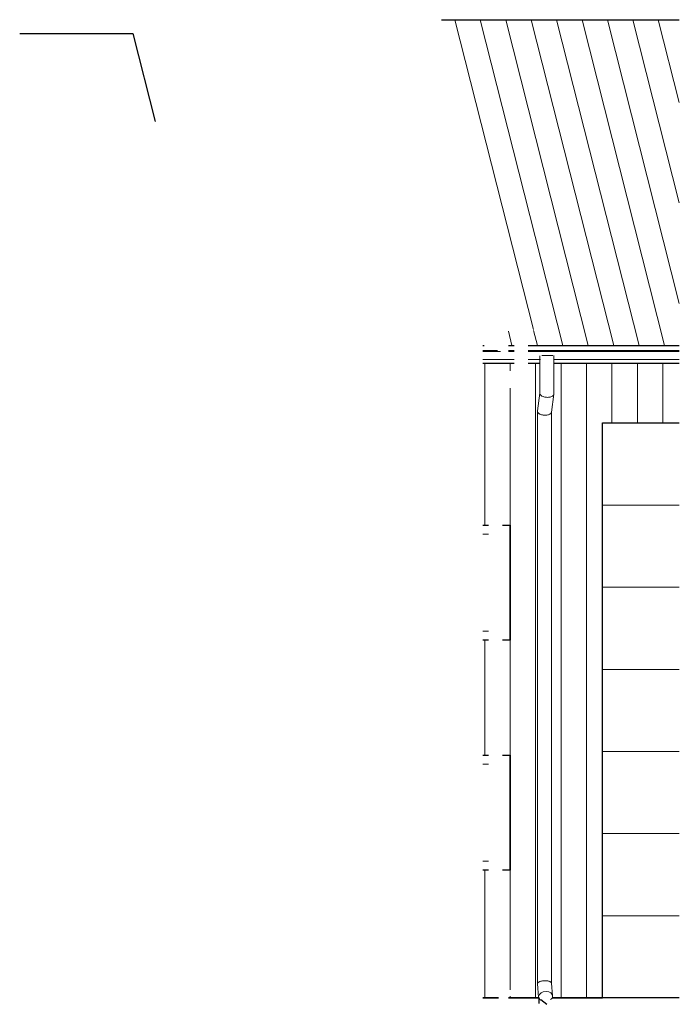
# Model space of a CAD drawing. Header units: millimetres. Extents: x 6039 to 11203, y -50 to 7656.
import ezdxf

# ---------------------------------------------------------------- set-up
doc = ezdxf.new("R2010")
doc.units = ezdxf.units.MM
for name, color, linetype, lineweight in [('A-DOOR', 31, 'Continuous', 25), ('A-FLOR', 192, 'Continuous', 25), ('A-GENM', 13, 'Continuous', 25), ('A-GLAZ', 151, 'Continuous', 25), ('A-ROOF', 132, 'Continuous', 25), ('A-ROOF-OTLN', 132, 'Continuous', 20), ('A-ROOF-PATT', 132, 'Continuous', 25), ('A-WALL', 113, 'Continuous', 25), ('A-WALL-PATT', 111, 'Continuous', 25)]:
    doc.layers.add(name, color=color, linetype=linetype, lineweight=lineweight)

# ---------------------------------------------------------------- blocks, each defined once
blk = doc.blocks.new('BRAMA_GARAŻOWA 1 - 500x450-1592995-Elewacja południowa')
at = {"layer": 'A-DOOR', "color": 7, "lineweight": 20}
for p, q in [((10600.8, 3857.1), (11203.3, 3857.1)), ((10600.8, 3214.3), (11203.3, 3214.3)), ((10600.8, 2571.4), (11203.3, 2571.4)), ((10600.8, 1928.6), (11203.3, 1928.6)), ((10600.8, 1285.7), (11203.3, 1285.7)), ((10600.8, 642.9), (11203.3, 642.9))]:
    blk.add_line(p, q, dxfattribs=at)
blk = doc.blocks.new('AR Okno 3_1 - 270x90-1598354-Elewacja południowa')
at = {"layer": 'A-GLAZ', "color": 7, "lineweight": 20}
for p, q in [((9876.1, 1000), (9876.1, 1900)), ((9664.8, 1830), (9709.8, 1830)), ((9664.8, 1070), (9709.8, 1070))]:
    blk.add_line(p, q, dxfattribs=at)
blk = doc.blocks.new('Płyta transparentna_1 - 100x200-1603509-Elewacja południowa')
at = {"layer": 'A-GLAZ', "color": 7, "lineweight": 20}
for p, q in [((6925.2, 7548.8), (6038.9, 7548.8)), ((7100, 6858.9), (6925.2, 7548.8))]:
    blk.add_line(p, q, dxfattribs=at)
blk = doc.blocks.new('Rura spustowa- ściana - 110-1655881-Elewacja południowa')
at = {"layer": 'A-GENM', "color": 7, "lineweight": 20}
for p, q in [((10110.9, 5026.2), (10110.9, 4731.9)), ((10125.7, 5029.2), (10212.4, 5029.2)), ((10220.9, 4726.4), (10220.9, 5029.2)), ((10111.1, 4733.8), (10092.3, 4593.7)), ((10202.1, 4584.5), (10220.8, 4724.5)), ((10092.2, 4591.8), (10092.2, 109.8)), ((10202.2, 114.1), (10202.2, 4586.4)), ((10092.2, 108.9), (10101.8, 6.8)), ((10211.3, 17), (10202.1, 114.9))]:
    blk.add_line(p, q, dxfattribs=at)
for start_param, end_param in [(3.009226, 3.884049), (6.150819, 9.292411), (5.446497, 6.150819)]:
    blk.add_ellipse((10156.6, 11.9), major_axis=(54.8, 5.1), ratio=0.703994, start_param=start_param, end_param=end_param, dxfattribs=at)
for points in [[(10111.2, 4729.2), (10110.9, 4730.7), (10110.9, 4732.2), (10111.1, 4733.8)], [(10092.4, 4589.1), (10092, 4591.7), (10092.2, 4594.1), (10093, 4596.5)], [(10092.4, 111.9), (10092, 110), (10092.2, 107.9), (10093, 106)]]:
    blk.add_open_spline(points, degree=3, dxfattribs=at)
for points, knots in [([(10220.7, 4729.2), (10221.1, 4726.7), (10220.8, 4721.6), (10217.2, 4715.8), (10212.6, 4711.7), (10207, 4707.9), (10198.1, 4704.1), (10185.3, 4701.2), (10171.1, 4700.2), (10156.6, 4701.2), (10142.8, 4704.1), (10132.5, 4707.9), (10125.5, 4711.7), (10121, 4714.8), (10117.2, 4718.2), (10113.2, 4722.9), (10111.6, 4726.7), (10111.2, 4729.2)], [0, 0, 0, 0, 0.083333, 0.166667, 0.208333, 0.25, 0.333333, 0.416667, 0.5, 0.583333, 0.666667, 0.75, 0.791667, 0.833333, 0.875, 0.916667, 1, 1, 1, 1]), ([(10202.2, 4586.4), (10202.2, 4584.8), (10201.5, 4580.8), (10198.5, 4575.8), (10193.9, 4571.6), (10188.3, 4567.9), (10179.4, 4564), (10166.6, 4561.1), (10152.4, 4560.2), (10137.9, 4561.1), (10124, 4564), (10113.8, 4567.9), (10106.8, 4571.6), (10102.2, 4574.8), (10098.4, 4578.1), (10094.5, 4582.9), (10092.9, 4586.6), (10092.4, 4589.1)], [0.0298801, 0.0298801, 0.0298801, 0.0298801, 0.0833333, 0.1666667, 0.2083333, 0.25, 0.3333333, 0.4166667, 0.5, 0.5833333, 0.6666667, 0.75, 0.7916667, 0.8333333, 0.875, 0.9166667, 1, 1, 1, 1]), ([(10202, 112), (10202.4, 113.9), (10202, 117.9), (10198.5, 122.5), (10193.9, 125.8), (10188.3, 128.8), (10179.4, 131.9), (10166.6, 134.2), (10152.4, 135), (10137.9, 134.2), (10124, 131.9), (10113.8, 128.8), (10106.8, 125.8), (10100.7, 122.5), (10095, 117.9), (10092.9, 113.9), (10092.4, 111.9)], [0.0014291, 0.0014291, 0.0014291, 0.0014291, 0.0833333, 0.1666667, 0.2083333, 0.25, 0.3333333, 0.4166667, 0.5, 0.5833333, 0.6666667, 0.75, 0.7916667, 0.8333333, 0.9166667, 1, 1, 1, 1])]:
    blk.add_open_spline(points, degree=3, knots=knots, dxfattribs=at)

msp = doc.modelspace()

# ---------------------------------------------------------------- hatches: boundary and pattern name
at = {"layer": 'A-ROOF-PATT', "lineweight": 20}
h = msp.add_hatch(dxfattribs=at)
h.set_pattern_fill('FP_2', style=0, pattern_type=2)
h.set_pattern_definition([(104.216, (10268, 5197.4), (-199.12, -0.0004), [])])
h.paths.add_polyline_path([(10077.9, 5105.9), (11203.3, 5105.9), (11203.3, 7656.4), (9341.1, 7656.4), (9943.7, 5273.7), (9943.7, 5235.4), (9888.7, 5235.4), (9891.1, 5218.6), (9900.6, 5196.9), (9909.8, 5184.9), (9909.8, 5200), (10019.8, 5200), (10019.8, 5167.7), (10038.5, 5183.1), (10050.2, 5198.4), (10058.8, 5219.4), (10063, 5245.8), (10064.8, 5244.4), (10064.8, 5241.9), (10061.7, 5218.6), (10050.2, 5193.5), (10036.3, 5176.6), (10019.8, 5164), (10019.8, 5105.9), (10075.9, 5105.9)], flags=0)
h.paths.add_polyline_path([(9664.8, 5105.9), (9673.5, 5106.8), (9664.8, 5110)], flags=0)
h.paths.add_polyline_path([(9864.8, 5105.9), (9909.8, 5105.9), (9909.8, 5180), (9895.6, 5200), (9887.8, 5219.1), (9884.8, 5235.4), (9864.8, 5235.4), (9864.8, 5200)], flags=0)
h.paths.add_polyline_path([(10078.8, 5246.6), (10075.3, 5247.2), (10076.6, 5250.5), (10077.9, 5248.7)], flags=0)
h.paths.add_polyline_path([(10079.1, 5244.4), (10075.9, 5245.8), (10078.8, 5246.6)], flags=0)
h.paths.add_polyline_path([(10065, 5245.8), (10062.1, 5246.6), (10063, 5248.7), (10064.8, 5246.1)], flags=0)
h.paths.add_polyline_path([(10065.6, 5247.2), (10063, 5248.7), (10064.8, 5249.2), (10065.1, 5248.4)], flags=0)
h.paths.add_polyline_path([(10074.8, 5251.9), (10073.2, 5249.8), (10072.7, 5252.7), (10074.4, 5252)], flags=0)
h.paths.add_polyline_path([(10074.4, 5248.4), (10075.3, 5251.4), (10076.6, 5250.5), (10074.8, 5248.7)], flags=0)
h.paths.add_polyline_path([(10066.1, 5251.9), (10068.2, 5252.7), (10068.2, 5250.4), (10066.5, 5251.6)], flags=0)
h.paths.add_polyline_path([(10066.5, 5248.4), (10064.8, 5250.8), (10066.1, 5251.9), (10066.3, 5249.8)], flags=0)
h.paths.add_polyline_path([(10070.5, 5253), (10070.5, 5250), (10069, 5252.8)], flags=0)
h.paths.add_polyline_path([(10071.9, 5249.8), (10070.5, 5253), (10072.7, 5252.7)], flags=0)
at = {"layer": 'A-WALL-PATT', "lineweight": 20}
h = msp.add_hatch(dxfattribs=at)
h.set_pattern_fill('FP_1', style=0, pattern_type=2)
h.set_pattern_definition([(90, (34171.53, 0), (-199.119, 1e-14), [])])
h.paths.add_polyline_path([(9664.8, 0), (9787, 0), (9709.8, 78), (9709.8, 1000), (9664.8, 1000), (9664.8, 200)], flags=0)
h.paths.add_polyline_path([(10600.8, 0), (10600.8, 4500), (11203.3, 4500), (11203.3, 4965.3), (10220.7, 4965.3), (10220.2, 4721.7), (10201.9, 4581.7), (10202, 111.9), (10211.3, 11.9), (10208.7, 0), (10290.9, 0)], flags=0)
h.paths.add_polyline_path([(9874.9, 0), (10103.6, 0), (10102.7, 1.8), (10092.4, 123.3), (10093, 4596.5), (10111.2, 4736.6), (10111.2, 4965.3), (10019.8, 4965.3), (10019.8, 4871.4), (9819.8, 4731.3), (9819.8, 3700), (9879, 3700), (9879, 2800), (9819.8, 2800), (9819.8, 1900), (9879, 1900), (9879, 1000), (9819.8, 1000), (9820.6, 122), (9903.7, 38.9), (9864.8, 0)], flags=0)
h.paths.add_polyline_path([(9709.8, 1900), (9709.8, 2800), (9664.8, 2800), (9664.8, 1900), (9673.5, 1900)], flags=0)
h.paths.add_polyline_path([(9709.8, 3700), (9709.8, 4788.6), (9909.8, 4928.6), (9909.8, 4965.3), (9664.8, 4965.3), (9664.8, 3700), (9673.5, 3700)], flags=0)

# ---------------------------------------------------------------- linework, layer by layer
at = {"layer": 'A-FLOR', "color": 250}
for p, q in [((10103, 0), (10103, -43.8)), ((11203.3, 0), (10207.3, 0)), ((10119.4, -13.1), (10165.7, -50.1))]:
    msp.add_line(p, q, dxfattribs=at)
at = {"layer": 'A-ROOF', "color": 250}
for p, q in [((9341.1, 7656.4), (11203.3, 7656.4)), ((6038.9, 7548.8), (6925.2, 7548.8)), ((6925.2, 7548.8), (7100, 6858.9)), ((9664.8, 5105.9), (9675.8, 5105.9)), ((9864.8, 5105.9), (9909.8, 5105.9)), ((10019.8, 5105.9), (11203.3, 5105.9)), ((9909.8, 4965.3), (9664.8, 4965.3)), ((10111.2, 4965.3), (10019.8, 4965.3)), ((11203.3, 4965.3), (10220.7, 4965.3))]:
    msp.add_line(p, q, dxfattribs=at)
at = {"layer": 'A-ROOF-OTLN', "color": 7}
for p, q in [((9780.9, 5067.1), (9664.8, 5067.1)), ((9804.2, 5058.4), (9664.8, 5058.4)), ((9909.8, 5067.1), (9864.8, 5067.1)), ((9909.8, 5058.4), (9864.8, 5058.4)), ((11203.3, 5067.1), (10019.8, 5067.1)), ((11203.3, 5058.4), (10019.8, 5058.4)), ((9664.8, 4995.9), (9909.8, 4995.9)), ((10019.8, 4995.9), (10116.8, 4995.9)), ((10218.6, 4995.9), (11203.3, 4995.9))]:
    msp.add_line(p, q, dxfattribs=at)
at = {"layer": 'A-WALL', "color": 250}
for p, q in [((10600.8, 0), (10600.8, 4500)), ((10600.8, 4500), (11203.3, 4500)), ((9664.8, 3700), (9709.8, 3700)), ((9819.8, 3700), (9879, 3700)), ((9879, 3700), (9879, 2800)), ((9709.8, 2800), (9664.8, 2800)), ((9879, 2800), (9819.8, 2800)), ((9664.8, 1900), (9709.8, 1900)), ((9819.8, 1900), (9879, 1900)), ((9879, 1900), (9879, 1000)), ((9709.8, 1000), (9664.8, 1000)), ((9879, 1000), (9819.8, 1000)), ((9664.8, 0), (9787, 0)), ((9787, 0), (9664.8, 0)), ((9864.8, 0), (10103, 0)), ((10103, 0), (9864.8, 0)), ((10207.3, 0), (10600.8, 0)), ((11203.3, 0), (10207.3, 0))]:
    msp.add_line(p, q, dxfattribs=at)

# ---------------------------------------------------------------- block references
at = {"layer": 'A-DOOR', "color": 250}
msp.add_blockref('BRAMA_GARAŻOWA 1 - 500x450-1592995-Elewacja południowa', (0, 0), dxfattribs=at)
at = {"layer": 'A-GENM', "color": 250}
msp.add_blockref('Rura spustowa- ściana - 110-1655881-Elewacja południowa', (0, 0), dxfattribs=at)
at = {"layer": 'A-GLAZ', "color": 250}
for name, p in [('Płyta transparentna_1 - 100x200-1603509-Elewacja południowa', (0, 0)), ('AR Okno 3_1 - 270x90-1598354-Elewacja południowa', (0, 1800)), ('AR Okno 3_1 - 270x90-1598354-Elewacja południowa', (0, 0))]:
    msp.add_blockref(name, p, dxfattribs=at)

doc.saveas('drawing.dxf')
